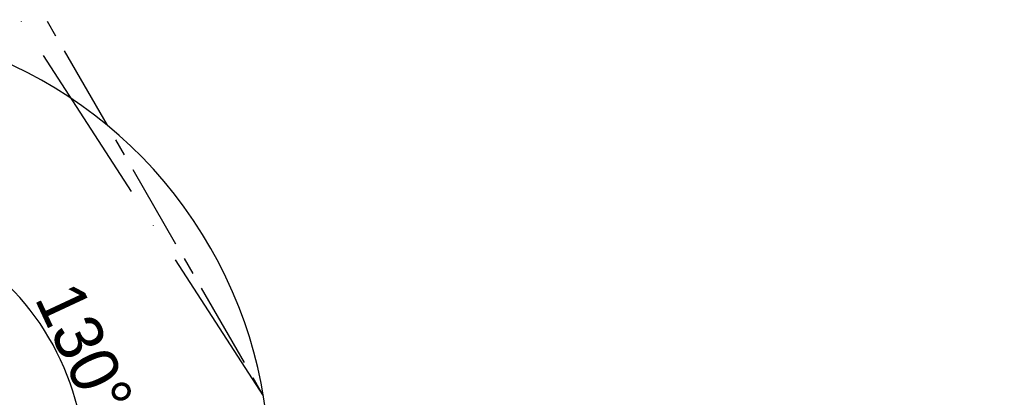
# Model space of a CAD drawing. Header units: millimetres. Extents: x -2031 to 1277, y -458 to 5880.
# Tile 30 of 61: x -408 to -44, y 4104 to 4243. Entities that reach past the tile are written whole.
import ezdxf

# ---------------------------------------------------------------- set-up
doc = ezdxf.new("R2010")
doc.units = ezdxf.units.MM
doc.header["$LTSCALE"] = 5
doc.linetypes.add('ACAD_ISO10W100', pattern=[18, 12, -3, 0, -3])
doc.linetypes.add('CENTER', pattern=[10.16, 6.35, -1.27, 1.27, -1.27])
doc.layers.add('重要标记', color=1, linetype='Continuous', lineweight=25)

msp = doc.modelspace()

# ---------------------------------------------------------------- linework, layer by layer
at = {"color": 2, "linetype": 'CENTER'}
msp.add_line((-468.103, 4363.901), (-318.103, 4104.093), dxfattribs=at)
at = {"color": 4, "linetype": 'ByBlock'}
msp.add_arc((-481.093, 4076.401), 580.375, 320, 180, dxfattribs=at)
at = {"layer": '重要标记', "color": 2, "linetype": 'ACAD_ISO10W100'}
msp.add_line((-318.103, 4104.093), (-481.093, 4356.401), dxfattribs=at)
at = {"layer": '重要标记', "color": 4, "linetype": 'ByBlock'}
msp.add_arc((-481.093, 4076.854), 165.251, 328.06799, 99.72418, dxfattribs=at)
at = {"layer": '重要标记', "color": 1, "linetype": 'Continuous'}
msp.add_arc((-481.093, 4076.401), 96.981, 327.09405, 82.90595, dxfattribs=at)

# ---------------------------------------------------------------- texts
at = {"layer": '重要标记', "color": 4, "linetype": 'Continuous', "insert": (-384.475, 4121.455), "char_height": 18, "attachment_point": 5, "rotation": 295}
msp.add_mtext('130°', dxfattribs=at)

doc.saveas('drawing.dxf')
